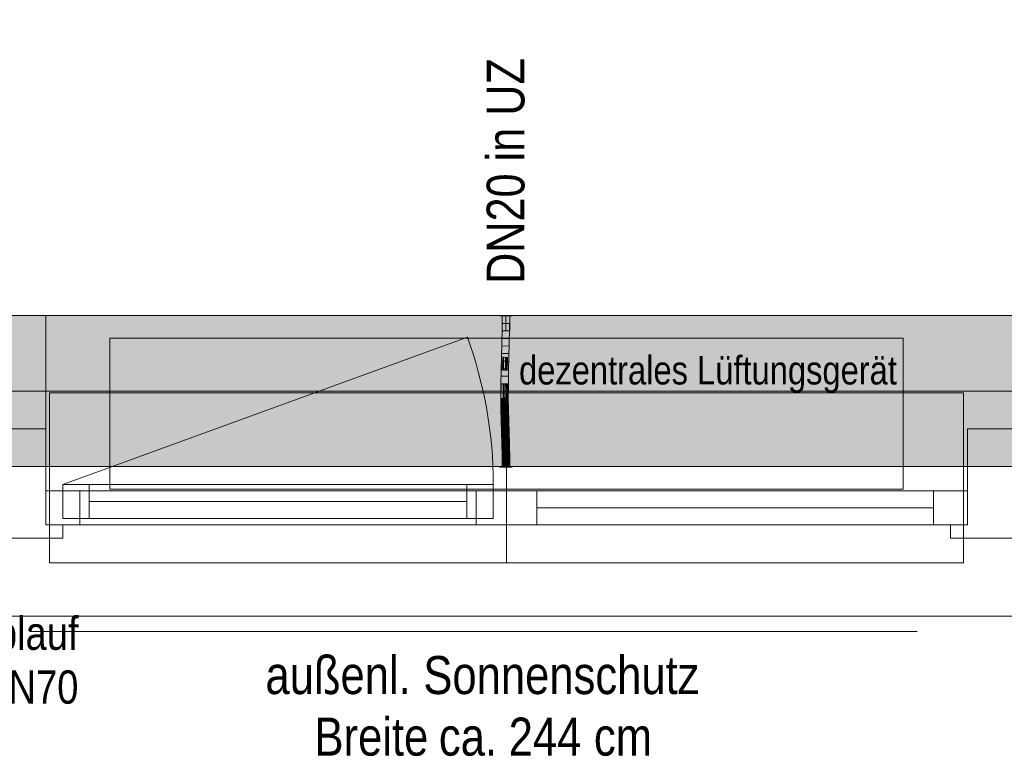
# Model space of a CAD drawing. Extents: x -620 to 300, y 62 to 1112.
# Tile 38 of 88: x -121 to -68, y 590 to 629. Entities that reach past the tile are written whole.
import ezdxf
from ezdxf.lldxf.tags import DXFTag

# ---------------------------------------------------------------- set-up
doc = ezdxf.new("R2010")
doc.units = 0
doc.layers.get('0').update_dxf_attribs({"lineweight": 13})
for name, color, linetype, lineweight, true_color in [('30 -33 Aussenwände- 7 Fassade_ Elemente', 7, 'Continuous', 9, 0x00aacc), ('30 -35 Decken- 1 Konstruktion-Träger- Stahlbeton', 7, 'grob-A06G9RP38I', 13, 0x33aa00), ('70 -72 Beschriftung- 1 Beschriftung allgemein', 7, 'Continuous', 9, 0xff6633), ('E_Leerrohr 20', 7, 'Continuous', 13, 0xcc0099), ('E_Leerrohr 20-Shading', 7, 'Continuous', 13, 0xcc0099), ('iwb_Schraffur_Unterzug', 7, 'Continuous', 5, 0xffffcc)]:
    doc.layers.add(name, color=color, linetype=linetype, lineweight=lineweight, true_color=true_color)
doc.layers.add('70 -71 Achsen- 1 Gebäudeachsen', color=7, linetype='STRICHPUNKT2-A06G9RP48I', lineweight=18)
doc.layers.add('Detailelementbeschriftung', color=7, linetype='Continuous', lineweight=9)
doc.styles.get("Standard").update_dxf_attribs({"font": 'ARIALN.TTF'})
tags = doc.linetypes.add('grob-A06G9RP38I', pattern=[14, 3, -8, 3]).pattern_tags.tags
tags[8:9] = [DXFTag(74, 4), DXFTag(75, 0), DXFTag(340, '0'), DXFTag(46, 0.0), DXFTag(50, 0.0), DXFTag(44, 0.0), DXFTag(45, 0.0)]
tags[6:7] = [DXFTag(74, 4), DXFTag(75, 0), DXFTag(340, '0'), DXFTag(46, 0.0), DXFTag(50, 0.0), DXFTag(44, 0.0), DXFTag(45, 0.0)]
tags[4:5] = [DXFTag(74, 4), DXFTag(75, 0), DXFTag(340, '0'), DXFTag(46, 0.0), DXFTag(50, 0.0), DXFTag(44, 0.0), DXFTag(45, 0.0)]
tags = doc.linetypes.add('STRICHPUNKT2', pattern=[12.7, 6.35, -3.175, 0, -3.175]).pattern_tags.tags
tags[10:11] = [DXFTag(74, 4), DXFTag(75, 0), DXFTag(340, '0'), DXFTag(46, 0.0), DXFTag(50, 0.0), DXFTag(44, 0.0), DXFTag(45, 0.0)]
tags[8:9] = [DXFTag(74, 4), DXFTag(75, 0), DXFTag(340, '0'), DXFTag(46, 0.0), DXFTag(50, 0.0), DXFTag(44, 0.0), DXFTag(45, 0.0)]
tags[6:7] = [DXFTag(74, 4), DXFTag(75, 0), DXFTag(340, '0'), DXFTag(46, 0.0), DXFTag(50, 0.0), DXFTag(44, 0.0), DXFTag(45, 0.0)]
tags[4:5] = [DXFTag(74, 4), DXFTag(75, 0), DXFTag(340, '0'), DXFTag(46, 0.0), DXFTag(50, 0.0), DXFTag(44, 0.0), DXFTag(45, 0.0)]
tags = doc.linetypes.add('STRICHPUNKT2-A06G9RP48I', pattern=[12.7, 6.35, -3.175, 0, -3.175]).pattern_tags.tags
tags[10:11] = [DXFTag(74, 4), DXFTag(75, 0), DXFTag(340, '0'), DXFTag(46, 0.0), DXFTag(50, 0.0), DXFTag(44, 0.0), DXFTag(45, 0.0)]
tags[8:9] = [DXFTag(74, 4), DXFTag(75, 0), DXFTag(340, '0'), DXFTag(46, 0.0), DXFTag(50, 0.0), DXFTag(44, 0.0), DXFTag(45, 0.0)]
tags[6:7] = [DXFTag(74, 4), DXFTag(75, 0), DXFTag(340, '0'), DXFTag(46, 0.0), DXFTag(50, 0.0), DXFTag(44, 0.0), DXFTag(45, 0.0)]
tags[4:5] = [DXFTag(74, 4), DXFTag(75, 0), DXFTag(340, '0'), DXFTag(46, 0.0), DXFTag(50, 0.0), DXFTag(44, 0.0), DXFTag(45, 0.0)]

# ---------------------------------------------------------------- blocks, each defined once
blk = doc.blocks.new('Shading-A06G9RLF8I', base_point=(-94.738, 610.71))
at = {"layer": 'E_Leerrohr 20-Shading', "color": 223, "true_color": 0xc67fb4}
for points in [[(-95.019, 613.614), (-95.077, 613.614), (-95.025, 612.891), (-95.084, 612.892)], [(-94.677, 613.614), (-94.736, 613.614), (-94.688, 612.886), (-94.742, 612.887)], [(-94.684, 612.886), (-94.677, 613.614), (-94.688, 612.886)], [(-95.025, 612.891), (-95.084, 612.892), (-95.042, 612.167), (-95.099, 612.169)], [(-95.04, 612.167), (-95.025, 612.891), (-95.042, 612.167)], [(-94.73, 612.886), (-94.742, 612.887), (-94.75, 612.16), (-94.758, 612.161)], [(-94.714, 612.159), (-94.688, 612.886), (-94.75, 612.16), (-94.73, 612.886)], [(-94.699, 612.159), (-94.684, 612.886), (-94.714, 612.159), (-94.688, 612.886)], [(-95.042, 612.167), (-95.099, 612.169), (-95.065, 611.443), (-95.119, 611.444)], [(-95.065, 611.443), (-95.061, 611.443), (-95.042, 612.167), (-95.04, 612.167)], [(-95.061, 611.443), (-95.06, 611.443), (-95.04, 612.167)], [(-94.75, 612.16), (-94.758, 612.161), (-94.775, 611.435), (-94.777, 611.435)], [(-94.775, 611.435), (-94.764, 611.435), (-94.75, 612.16), (-94.738, 612.16)], [(-94.764, 611.435), (-94.748, 611.435), (-94.738, 612.16), (-94.714, 612.159)], [(-94.719, 611.434), (-94.699, 612.159), (-94.748, 611.435), (-94.714, 612.159)], [(-95.138, 610.719), (-95.073, 611.169), (-95.119, 611.444), (-95.065, 611.443)], [(-95.088, 610.718), (-95.083, 610.848), (-95.138, 610.719), (-95.073, 611.169)], [(-95.079, 610.718), (-95.066, 611.217), (-95.088, 610.718)], [(-95.073, 611.169), (-95.083, 610.848), (-95.067, 611.207), (-95.069, 611.153)], [(-95.065, 611.443), (-95.073, 611.169), (-95.061, 611.443), (-95.067, 611.207)], [(-95.069, 611.153), (-95.066, 611.217), (-95.067, 611.207)], [(-95.067, 611.207), (-95.066, 611.217), (-95.061, 611.443), (-95.06, 611.443)], [(-94.796, 610.711), (-94.789, 610.711), (-94.784, 611.174), (-94.782, 610.913)], [(-94.784, 611.174), (-94.782, 610.913), (-94.775, 611.435), (-94.764, 611.435)], [(-94.775, 611.435), (-94.777, 611.435), (-94.784, 611.174)], [(-94.782, 610.913), (-94.78, 610.711), (-94.764, 611.435), (-94.748, 611.435)], [(-94.738, 610.71), (-94.719, 611.434), (-94.78, 610.711), (-94.748, 611.435)], [(-95.088, 610.718), (-95.138, 610.719), (-95.112, 609.991), (-95.151, 609.992)], [(-95.093, 609.991), (-95.079, 610.718), (-95.112, 609.991), (-95.088, 610.718)], [(-94.807, 609.988), (-94.789, 610.711), (-94.81, 609.988), (-94.794, 610.711)], [(-94.794, 610.711), (-94.796, 610.711), (-94.81, 609.988)], [(-94.803, 609.988), (-94.78, 610.711), (-94.807, 609.988), (-94.789, 610.711)], [(-94.802, 609.988), (-94.78, 610.711), (-94.793, 610.316)], [(-94.802, 609.988), (-94.751, 609.987), (-94.78, 610.711), (-94.738, 610.71)], [(-94.789, 610.711), (-94.78, 610.711), (-94.782, 610.913)], [(-95.114, 609.63), (-95.112, 609.991), (-95.153, 609.631), (-95.151, 609.992)], [(-95.096, 609.264), (-95.093, 609.991), (-95.117, 609.264), (-95.112, 609.991)], [(-94.811, 609.625), (-94.81, 609.625), (-94.81, 609.988), (-94.807, 609.988)], [(-94.81, 609.625), (-94.806, 609.625), (-94.807, 609.988), (-94.803, 609.988)], [(-94.806, 609.625), (-94.753, 609.624), (-94.802, 609.988), (-94.751, 609.987)], [(-94.806, 609.625), (-94.802, 609.988), (-94.806, 609.698)], [(-94.802, 609.988), (-94.803, 609.988), (-94.806, 609.698)], [(-94.803, 609.988), (-94.802, 609.988), (-94.793, 610.316)], [(-95.117, 609.264), (-95.114, 609.63), (-95.154, 609.264), (-95.153, 609.631)], [(-94.813, 609.265), (-94.811, 609.625), (-94.812, 609.463)], [(-94.813, 609.265), (-94.809, 609.265), (-94.811, 609.625), (-94.806, 609.625)], [(-94.811, 609.625), (-94.811, 609.625), (-94.812, 609.463)], [(-94.809, 609.265), (-94.754, 609.266), (-94.806, 609.625), (-94.753, 609.624)], [(-95.117, 609.264), (-95.154, 609.264), (-95.103, 608.654), (-95.146, 608.653)], [(-95.088, 608.654), (-95.096, 609.264), (-95.103, 608.654), (-95.117, 609.264)], [(-94.795, 608.659), (-94.809, 609.265), (-94.805, 608.659), (-94.81, 609.265)], [(-94.747, 608.66), (-94.754, 609.266), (-94.795, 608.659), (-94.809, 609.265)], [(-95.103, 608.654), (-95.146, 608.653), (-95.078, 608.044), (-95.132, 608.042)], [(-95.073, 608.044), (-95.088, 608.654), (-95.078, 608.044), (-95.103, 608.654)], [(-94.795, 608.659), (-94.805, 608.659), (-94.77, 608.052), (-94.79, 608.052)], [(-94.732, 608.053), (-94.747, 608.66), (-94.77, 608.052), (-94.795, 608.659)], [(-95.132, 608.042), (-95.11, 607.875), (-95.078, 608.044), (-95.069, 607.875)], [(-95.11, 607.875), (-95.132, 608.042), (-95.127, 607.875)], [(-95.066, 607.806), (-95.073, 608.044), (-95.078, 608.044)], [(-94.761, 607.878), (-94.77, 608.052), (-94.785, 607.877), (-94.79, 608.052)], [(-94.727, 607.878), (-94.732, 608.053), (-94.761, 607.878), (-94.77, 608.052)], [(-95.113, 607.434), (-95.055, 607.435), (-95.127, 607.875), (-95.11, 607.875)], [(-95.055, 607.435), (-95.113, 607.434), (-95.037, 606.827), (-95.096, 606.826)], [(-95.11, 607.875), (-95.055, 607.435), (-95.069, 607.875), (-95.066, 607.806)], [(-94.739, 607.445), (-94.761, 607.878), (-94.772, 607.444), (-94.785, 607.877)], [(-94.739, 607.445), (-94.772, 607.444), (-94.709, 606.836), (-94.755, 606.834)], [(-94.739, 607.445), (-94.714, 607.445), (-94.761, 607.878), (-94.727, 607.878)], [(-94.696, 606.836), (-94.714, 607.445), (-94.709, 606.836), (-94.739, 607.445)], [(-95.037, 606.827), (-95.096, 606.826), (-95.025, 606.22), (-95.083, 606.219)], [(-95.024, 606.22), (-95.037, 606.827), (-95.025, 606.22), (-95.037, 606.827)], [(-94.709, 606.836), (-94.755, 606.834), (-94.686, 606.225), (-94.741, 606.224)], [(-94.683, 606.225), (-94.696, 606.836), (-94.686, 606.225), (-94.709, 606.836)], [(-95.025, 606.22), (-95.083, 606.219), (-95.023, 605.614), (-95.077, 605.614)], [(-95.019, 605.614), (-95.024, 606.22), (-95.023, 605.614), (-95.025, 606.22)], [(-94.677, 605.614), (-94.686, 606.225), (-94.736, 605.614), (-94.741, 606.224)], [(-94.677, 605.614), (-94.683, 606.225), (-94.686, 606.225)]]:
    blk.add_solid(points, dxfattribs=at)
at = {"layer": 'E_Leerrohr 20-Shading', "color": 231, "true_color": 0xe17fc9}
for points in [[(-94.912, 613.614), (-95.019, 613.614), (-94.912, 612.889), (-95.025, 612.891)], [(-94.884, 612.889), (-94.877, 613.614), (-94.912, 612.889), (-94.912, 613.614)], [(-94.877, 613.614), (-94.884, 612.889), (-94.879, 612.889)], [(-94.879, 612.889), (-94.873, 612.889), (-94.877, 613.614)], [(-94.873, 612.889), (-94.742, 612.887), (-94.877, 613.614), (-94.736, 613.614)], [(-94.98, 612.89), (-95.025, 612.891), (-94.977, 612.166), (-95.04, 612.167)], [(-94.917, 612.164), (-94.912, 612.889), (-94.977, 612.166), (-94.98, 612.89)], [(-94.899, 612.164), (-94.884, 612.889), (-94.917, 612.164), (-94.912, 612.889)], [(-94.884, 612.889), (-94.899, 612.164), (-94.894, 612.164)], [(-94.884, 612.164), (-94.879, 612.889), (-94.894, 612.164), (-94.884, 612.889)], [(-94.884, 612.164), (-94.862, 612.163), (-94.879, 612.889), (-94.873, 612.889)], [(-94.862, 612.163), (-94.758, 612.161), (-94.873, 612.889), (-94.742, 612.887)], [(-94.977, 612.166), (-95.04, 612.167), (-94.976, 611.441), (-95.06, 611.443)], [(-94.976, 611.441), (-94.932, 611.439), (-94.977, 612.166), (-94.92, 612.164)], [(-94.932, 611.439), (-94.923, 611.439), (-94.92, 612.164), (-94.917, 612.164)], [(-94.919, 611.439), (-94.899, 612.164), (-94.923, 611.439), (-94.917, 612.164)], [(-94.894, 612.164), (-94.899, 612.164), (-94.907, 611.439), (-94.919, 611.439)], [(-94.889, 611.438), (-94.884, 612.164), (-94.907, 611.439), (-94.894, 612.164)], [(-94.889, 611.438), (-94.848, 611.437), (-94.884, 612.164), (-94.862, 612.163)], [(-94.848, 611.437), (-94.777, 611.435), (-94.862, 612.163), (-94.758, 612.161)], [(-95.066, 611.217), (-95.079, 610.718), (-95.057, 610.717)], [(-95.06, 611.443), (-95.066, 611.217), (-94.976, 611.441), (-94.975, 611.358)], [(-94.975, 611.358), (-95.066, 611.217), (-94.975, 610.859)], [(-95.057, 610.717), (-94.974, 610.715), (-95.066, 611.217), (-94.975, 610.859)], [(-94.976, 611.441), (-94.975, 611.358), (-94.932, 611.439), (-94.932, 611.426)], [(-94.932, 611.426), (-94.975, 611.358), (-94.943, 610.734), (-94.975, 610.859)], [(-94.938, 610.714), (-94.923, 611.439), (-94.943, 610.734), (-94.932, 611.426)], [(-94.923, 611.439), (-94.938, 610.714), (-94.926, 611.175)], [(-94.926, 611.175), (-94.938, 610.714), (-94.923, 611.175), (-94.934, 610.714)], [(-94.934, 610.714), (-94.92, 610.714), (-94.923, 611.175), (-94.912, 611.175)], [(-94.932, 611.426), (-94.923, 611.439), (-94.932, 611.439)], [(-94.926, 611.175), (-94.919, 611.439), (-94.923, 611.439)], [(-94.926, 611.175), (-94.912, 611.175), (-94.919, 611.439), (-94.907, 611.439)], [(-94.92, 610.714), (-94.895, 610.713), (-94.912, 611.175), (-94.891, 611.175)], [(-94.912, 611.175), (-94.891, 611.175), (-94.907, 611.439), (-94.889, 611.438)], [(-94.891, 611.175), (-94.895, 610.713), (-94.843, 611.174), (-94.835, 610.712)], [(-94.889, 611.438), (-94.891, 611.175), (-94.848, 611.437), (-94.843, 611.174)], [(-94.848, 611.437), (-94.843, 611.174), (-94.777, 611.435), (-94.784, 611.174)], [(-94.843, 611.174), (-94.835, 610.712), (-94.784, 611.174), (-94.796, 610.711)], [(-95.057, 610.717), (-95.079, 610.718), (-95.047, 609.991), (-95.093, 609.991)], [(-95.047, 609.991), (-94.97, 609.99), (-95.057, 610.717), (-94.974, 610.715)], [(-94.975, 610.859), (-94.974, 610.715), (-94.943, 610.734), (-94.943, 610.714)], [(-94.974, 610.715), (-94.97, 609.99), (-94.943, 610.714), (-94.951, 609.99)], [(-94.951, 609.99), (-94.938, 610.714), (-94.943, 610.714)], [(-94.934, 610.714), (-94.938, 610.714), (-94.948, 609.99), (-94.951, 609.99)], [(-94.93, 609.989), (-94.92, 610.714), (-94.948, 609.99), (-94.934, 610.714)], [(-94.943, 610.714), (-94.938, 610.714), (-94.943, 610.734)], [(-94.899, 609.989), (-94.895, 610.713), (-94.93, 609.989), (-94.92, 610.714)], [(-94.899, 609.989), (-94.825, 609.988), (-94.895, 610.713), (-94.835, 610.712)], [(-94.835, 610.712), (-94.825, 609.988), (-94.797, 610.711), (-94.818, 609.988)], [(-94.818, 609.988), (-94.81, 609.988), (-94.797, 610.711), (-94.796, 610.711)], [(-95.047, 609.991), (-95.093, 609.991), (-95.045, 609.265), (-95.096, 609.264)], [(-95.047, 609.991), (-95.046, 609.629), (-94.97, 609.99), (-94.966, 609.628)], [(-94.97, 609.99), (-94.966, 609.628), (-94.951, 609.99), (-94.953, 609.628)], [(-94.935, 609.265), (-94.93, 609.989), (-94.953, 609.628), (-94.948, 609.99)], [(-94.948, 609.99), (-94.951, 609.99), (-94.953, 609.628)], [(-94.9, 609.462), (-94.899, 609.989), (-94.933, 609.461), (-94.93, 609.989)], [(-94.899, 609.989), (-94.9, 609.265), (-94.823, 609.369), (-94.825, 609.265)], [(-94.899, 609.989), (-94.823, 609.369), (-94.825, 609.988)], [(-94.818, 609.988), (-94.825, 609.988), (-94.821, 609.885)], [(-94.821, 609.885), (-94.825, 609.988), (-94.824, 609.782)], [(-94.81, 609.988), (-94.818, 609.988), (-94.811, 609.625), (-94.821, 609.885)], [(-95.046, 609.629), (-95.045, 609.265), (-94.966, 609.628), (-94.961, 609.265)], [(-94.962, 609.628), (-94.966, 609.628), (-94.958, 609.265), (-94.961, 609.265)], [(-94.953, 609.628), (-94.962, 609.628), (-94.954, 609.265), (-94.958, 609.265)], [(-94.935, 609.265), (-94.953, 609.628), (-94.954, 609.265)], [(-94.935, 609.265), (-94.9, 609.265), (-94.933, 609.461), (-94.9, 609.462)], [(-94.811, 609.625), (-94.821, 609.885), (-94.823, 609.265), (-94.824, 609.782)], [(-94.811, 609.625), (-94.823, 609.265), (-94.82, 609.265)], [(-94.815, 609.463), (-94.82, 609.265), (-94.812, 609.463), (-94.813, 609.265)], [(-94.811, 609.625), (-94.815, 609.463), (-94.812, 609.463)], [(-95.045, 609.265), (-95.096, 609.264), (-95.05, 608.654), (-95.088, 608.654)], [(-95.05, 608.654), (-94.948, 608.656), (-95.045, 609.265), (-94.961, 609.265)], [(-94.961, 609.265), (-94.948, 608.656), (-94.958, 609.265), (-94.947, 608.656)], [(-94.947, 608.656), (-94.954, 609.265), (-94.958, 609.265)], [(-94.935, 609.265), (-94.954, 609.265), (-94.933, 608.657), (-94.947, 608.656)], [(-94.898, 608.657), (-94.9, 609.265), (-94.933, 608.657), (-94.935, 609.265)], [(-94.825, 609.265), (-94.9, 609.265), (-94.829, 609.137)], [(-94.829, 609.137), (-94.9, 609.265), (-94.841, 608.658), (-94.898, 608.657)], [(-94.824, 609.129), (-94.829, 609.137), (-94.837, 608.658), (-94.841, 608.658)], [(-94.837, 608.658), (-94.828, 608.659), (-94.824, 609.129)], [(-94.823, 609.265), (-94.825, 609.265), (-94.824, 609.129), (-94.829, 609.137)], [(-94.813, 609.265), (-94.824, 609.129), (-94.818, 608.659), (-94.828, 608.659)], [(-94.825, 609.265), (-94.823, 609.265), (-94.823, 609.369)], [(-94.823, 609.265), (-94.824, 609.129), (-94.82, 609.265)], [(-94.824, 609.129), (-94.813, 609.265), (-94.82, 609.265)], [(-94.813, 609.265), (-94.818, 608.659), (-94.805, 608.659)], [(-95.05, 608.654), (-95.088, 608.654), (-95.061, 608.044), (-95.073, 608.044)], [(-95.061, 608.044), (-94.932, 608.048), (-95.05, 608.654), (-94.948, 608.656)], [(-94.932, 608.048), (-94.947, 608.656), (-94.948, 608.656)], [(-94.933, 608.657), (-94.947, 608.656), (-94.928, 608.048), (-94.932, 608.048)], [(-94.893, 608.049), (-94.898, 608.657), (-94.928, 608.048), (-94.933, 608.657)], [(-94.898, 608.657), (-94.893, 608.049), (-94.837, 608.658), (-94.856, 608.05)], [(-94.856, 608.05), (-94.839, 608.05), (-94.837, 608.658), (-94.828, 608.659)], [(-94.828, 608.659), (-94.839, 608.05), (-94.818, 608.659), (-94.824, 608.051)], [(-94.824, 608.051), (-94.79, 608.052), (-94.818, 608.659), (-94.805, 608.659)], [(-95.061, 608.044), (-95.073, 608.044), (-95.066, 607.806)], [(-94.927, 607.877), (-94.932, 608.048), (-95.064, 607.875), (-95.061, 608.044)], [(-94.928, 608.048), (-94.932, 608.048), (-94.927, 607.877)], [(-94.888, 607.44), (-94.893, 608.049), (-94.927, 607.877), (-94.928, 608.048)], [(-94.893, 608.049), (-94.888, 607.44), (-94.856, 608.05), (-94.875, 607.44)], [(-94.875, 607.44), (-94.852, 607.441), (-94.856, 608.05), (-94.839, 608.05)], [(-94.825, 608.004), (-94.839, 608.05), (-94.831, 607.442), (-94.852, 607.441)], [(-94.824, 608.051), (-94.839, 608.05), (-94.825, 608.004)], [(-94.785, 607.877), (-94.825, 608.004), (-94.792, 607.443), (-94.831, 607.442)], [(-94.79, 608.052), (-94.824, 608.051), (-94.785, 607.877), (-94.825, 608.004)], [(-95.066, 607.806), (-94.914, 607.439), (-95.064, 607.875), (-94.927, 607.877)], [(-94.914, 607.439), (-95.066, 607.806), (-95.055, 607.435)], [(-94.914, 607.439), (-95.055, 607.435), (-94.896, 606.831), (-95.037, 606.827)], [(-94.888, 607.44), (-94.927, 607.877), (-94.914, 607.439)], [(-94.888, 607.44), (-94.914, 607.439), (-94.883, 606.831), (-94.896, 606.831)], [(-94.888, 607.44), (-94.885, 607.129), (-94.875, 607.44)], [(-94.885, 607.129), (-94.852, 607.441), (-94.875, 607.44)], [(-94.885, 607.129), (-94.883, 606.831), (-94.852, 607.441), (-94.864, 606.832)], [(-94.831, 607.442), (-94.852, 607.441), (-94.838, 606.832), (-94.864, 606.832)], [(-94.792, 607.443), (-94.831, 607.442), (-94.802, 606.833), (-94.838, 606.832)], [(-94.802, 606.833), (-94.755, 606.834), (-94.792, 607.443), (-94.772, 607.444)], [(-94.792, 607.443), (-94.772, 607.444), (-94.785, 607.877)], [(-95.028, 606.828), (-95.037, 606.827), (-95.024, 606.22)], [(-94.883, 606.222), (-94.896, 606.831), (-95.024, 606.22), (-95.028, 606.828)], [(-94.883, 606.831), (-94.896, 606.831), (-94.879, 606.222), (-94.883, 606.222)], [(-94.879, 606.222), (-94.874, 606.222), (-94.883, 606.831), (-94.864, 606.832)], [(-94.864, 606.832), (-94.874, 606.222), (-94.802, 606.833), (-94.811, 606.223)], [(-94.811, 606.223), (-94.741, 606.224), (-94.802, 606.833), (-94.755, 606.834)], [(-94.883, 606.222), (-95.024, 606.22), (-94.877, 605.614), (-95.019, 605.614)], [(-94.879, 606.222), (-94.883, 606.222), (-94.877, 605.614)], [(-94.877, 605.614), (-94.874, 606.222), (-94.879, 606.222)], [(-94.874, 606.222), (-94.877, 605.614), (-94.811, 606.223), (-94.819, 605.614)], [(-94.819, 605.614), (-94.736, 605.614), (-94.811, 606.223), (-94.741, 606.224)]]:
    blk.add_solid(points, dxfattribs=at)
blk = doc.blocks.new('Shading-A06G9RLH8I', base_point=(-94.677, 606.402))
at = {"layer": 'E_Leerrohr 20-Shading', "color": 213, "true_color": 0xd67fc0}
for points in [[(-94.877, 606.402), (-95.077, 606.402), (-94.877, 605.614), (-95.077, 605.614)], [(-94.677, 606.402), (-94.877, 606.402), (-94.677, 605.614), (-94.877, 605.614)], [(-94.877, 605.614), (-95.207, 605.614), (-94.877, 605.602), (-95.207, 605.602)], [(-94.547, 605.614), (-94.877, 605.614), (-94.547, 605.602), (-94.877, 605.602)]]:
    blk.add_solid(points, dxfattribs=at)
blk = doc.blocks.new('Shading-A06G9RLJ8I', base_point=(-94.877, 612.826))
at = {"layer": 'E_Leerrohr 20-Shading', "color": 213, "true_color": 0xd67fc0}
for points in [[(-95.207, 613.614), (-94.877, 613.614), (-95.207, 613.626), (-94.877, 613.626)], [(-95.077, 612.826), (-94.877, 612.826), (-95.077, 613.614), (-94.877, 613.614)], [(-94.877, 613.614), (-94.547, 613.614), (-94.877, 613.626), (-94.547, 613.626)], [(-94.877, 612.826), (-94.677, 612.826), (-94.877, 613.614), (-94.677, 613.614)]]:
    blk.add_solid(points, dxfattribs=at)
blk = doc.blocks.new('Referenz-A06G9RP68I')
at = {"layer": '30 -33 Aussenwände- 7 Fassade_ Elemente', "color": 0, "linetype": 'Continuous', "lineweight": -2, "ltscale": 0.13}
for p, q in [((-121.647, 613.634), (-119.247, 613.634)), ((-121.647, 613.634), (34.353, 613.634)), ((-119.247, 613.634), (-119.247, 607.634)), ((-119.247, 607.634), (-121.647, 607.634)), ((-119.247, 602.534), (-119.247, 607.634)), ((-70.447, 607.634), (-68.047, 607.634)), ((-70.447, 602.534), (-70.447, 607.634)), ((-119.247, 602.534), (-119.247, 604.334)), ((-119.247, 602.534), (-119.247, 604.334)), ((-119.247, 604.334), (-117.447, 604.334)), ((-119.247, 604.334), (-94.847, 604.334)), ((-118.347, 604.684), (-95.547, 604.684)), ((-118.347, 604.684), (-116.947, 604.684)), ((-118.347, 602.884), (-118.347, 604.684)), ((-118.347, 602.884), (-118.347, 604.684)), ((-117.447, 604.334), (-117.447, 602.534)), ((-116.947, 604.684), (-116.947, 602.884)), ((-96.947, 602.884), (-96.947, 604.684)), ((-96.947, 604.684), (-95.547, 604.684)), ((-96.447, 604.334), (-94.847, 604.334)), ((-96.447, 602.534), (-96.447, 604.334)), ((-95.547, 604.684), (-95.547, 602.884)), ((-95.547, 604.684), (-95.547, 602.884)), ((-94.847, 604.334), (-70.447, 604.334)), ((-94.847, 604.334), (-94.847, 602.534)), ((-94.847, 604.334), (-94.847, 602.534)), ((-94.847, 604.334), (-93.247, 604.334)), ((-93.247, 604.334), (-93.247, 602.534)), ((-72.247, 604.334), (-70.447, 604.334)), ((-72.247, 602.534), (-72.247, 604.334)), ((-70.447, 604.334), (-70.447, 602.534)), ((-70.447, 604.334), (-70.447, 602.534)), ((-96.947, 603.784), (-116.947, 603.784)), ((-93.247, 603.434), (-72.247, 603.434)), ((-95.547, 602.884), (-118.347, 602.884)), ((-116.947, 602.884), (-118.347, 602.884)), ((-95.547, 602.884), (-96.947, 602.884)), ((-94.847, 602.534), (-119.247, 602.534)), ((-117.447, 602.534), (-119.247, 602.534)), ((-118.347, 602.534), (-119.247, 602.534)), ((-118.347, 601.834), (-118.347, 602.534)), ((-94.847, 602.534), (-96.447, 602.534)), ((-70.447, 602.534), (-94.847, 602.534)), ((-93.247, 602.534), (-94.847, 602.534)), ((-70.447, 602.534), (-72.247, 602.534)), ((-71.347, 601.834), (-71.347, 602.534)), ((-71.347, 602.534), (-70.447, 602.534)), ((-121.647, 601.834), (-118.347, 601.834)), ((-67.147, 601.834), (-71.347, 601.834)), ((37.453, 597.694), (-124.747, 597.694))]:
    blk.add_line(p, q, dxfattribs=at)
at = {"layer": '30 -33 Aussenwände- 7 Fassade_ Elemente', "color": 0, "linetype": 'grob-A06G9RP38I', "lineweight": -2, "ltscale": 0.13}
for p, q in [((-118.347, 604.684), (-96.922, 612.482)), ((-115.847, 612.434), (-73.847, 612.434)), ((-115.847, 604.434), (-115.847, 612.434)), ((-73.847, 612.434), (-73.847, 604.434)), ((-73.847, 604.434), (-115.847, 604.434))]:
    blk.add_line(p, q, dxfattribs=at)
at = {"layer": '30 -33 Aussenwände- 7 Fassade_ Elemente', "color": 0, "lineweight": -2}
for p, q in [((-94.847, 609.534), (-119.047, 609.534)), ((-119.047, 609.534), (-119.047, 604.334)), ((-94.847, 604.334), (-94.847, 609.534)), ((-70.647, 609.534), (-94.847, 609.534)), ((-70.647, 604.334), (-70.647, 609.534)), ((-119.047, 604.334), (-119.047, 602.534)), ((-117.447, 604.334), (-119.047, 604.334)), ((-118.347, 604.684), (-118.347, 602.884)), ((-118.347, 604.684), (-116.947, 604.684)), ((-117.447, 602.534), (-117.447, 604.334)), ((-116.947, 604.684), (-116.947, 602.884)), ((-116.947, 604.684), (-96.947, 604.684)), ((-96.947, 602.884), (-96.947, 604.684)), ((-96.947, 604.684), (-95.547, 604.684)), ((-96.447, 602.534), (-96.447, 604.334)), ((-96.447, 604.334), (-94.847, 604.334)), ((-95.547, 604.684), (-95.547, 602.884)), ((-94.847, 604.334), (-94.847, 602.534)), ((-93.247, 604.334), (-94.847, 604.334)), ((-93.247, 604.334), (-93.247, 602.534)), ((-93.247, 604.334), (-72.247, 604.334)), ((-72.247, 604.334), (-72.247, 602.534)), ((-72.247, 604.334), (-70.647, 604.334)), ((-70.647, 604.334), (-70.647, 602.534)), ((-96.947, 603.784), (-116.947, 603.784)), ((-93.247, 603.434), (-72.247, 603.434)), ((-116.947, 602.884), (-118.347, 602.884)), ((-96.947, 602.884), (-116.947, 602.884)), ((-95.547, 602.884), (-96.947, 602.884)), ((-119.047, 602.534), (-117.447, 602.534)), ((-119.047, 600.534), (-119.047, 602.534)), ((-96.447, 602.534), (-117.447, 602.534)), ((-94.847, 602.534), (-96.447, 602.534)), ((-94.847, 602.534), (-93.247, 602.534)), ((-94.847, 602.534), (-94.847, 600.534)), ((-72.247, 602.534), (-93.247, 602.534)), ((-70.647, 602.534), (-72.247, 602.534)), ((-70.647, 602.534), (-70.647, 600.534)), ((-94.847, 600.534), (-119.047, 600.534)), ((-70.647, 600.534), (-94.847, 600.534))]:
    blk.add_line(p, q, dxfattribs=at)
at = {"layer": '30 -33 Aussenwände- 7 Fassade_ Elemente', "color": 0, "linetype": 'grob-A06G9RP38I', "lineweight": -2, "ltscale": 0.13}
blk.add_ellipse((-118.347, 604.684), major_axis=(22.8, 0), ratio=1, start_param=0, end_param=0.349066, dxfattribs=at)
at = {"layer": '30 -35 Decken- 1 Konstruktion-Träger- Stahlbeton', "color": 0, "lineweight": -2}
for p, q in [((-452.147, 613.634), (34.853, 613.634)), ((-452.147, 605.634), (34.853, 605.634))]:
    blk.add_line(p, q, dxfattribs=at)
at = {"layer": '70 -71 Achsen- 1 Gebäudeachsen', "color": 0, "linetype": 'STRICHPUNKT2-A06G9RP48I', "lineweight": -2, "ltscale": 0.13}
blk.add_line((-539.606, 609.614), (75.885, 609.614), dxfattribs=at)
at = {"layer": '70 -72 Beschriftung- 1 Beschriftung allgemein', "color": 0, "linetype": 'Continuous', "lineweight": -2, "ltscale": 0.13}
blk.add_line((-120.103, 596.888), (-73.103, 596.888), dxfattribs=at)
at = {"layer": '30 -33 Aussenwände- 7 Fassade_ Elemente', "color": 0, "linetype": 'Continuous', "lineweight": -2, "ltscale": 0.13, "insert": (-94.184, 611.487), "char_height": 1.51033, "attachment_point": 1}
blk.add_mtext('{\\fArial Narrow;dezentrales Lüftungsgerät}', dxfattribs=at)
at = {"layer": '70 -72 Beschriftung- 1 Beschriftung allgemein', "color": 0, "linetype": 'Continuous', "lineweight": -2, "ltscale": 0.13, "attachment_point": 1}
for s, insert, char_height in [('{\\fArial Narrow;Notablauf}', (-126.147, 597.678), 1.76205), ('{\\fArial Narrow;außenl.}', (-107.612, 595.588), 2.01377), ('{\\fArial Narrow;Sonnenschutz}', (-99.251, 595.588), 2.01377), ('{\\fArial Narrow;DN70}', (-122.673, 594.827), 1.76205), ('{\\fArial Narrow;Breite}', (-105.015, 592.326), 2.01377), ('{\\fArial Narrow;244}', (-94.734, 592.326), 2.01377), ('{\\fArial Narrow;ca.}', (-98.429, 592.326), 2.01377), ('{\\fArial Narrow;cm}', (-90.219, 592.326), 2.01377)]:
    blk.add_mtext(s, dxfattribs=dict(at, insert=insert, char_height=char_height))
blk = doc.blocks.new('Referenz-A06G9RP88I')
at = {"layer": 'iwb_Schraffur_Unterzug', "linetype": 'Continuous', "ltscale": 0.13}
for points in [[(-539.606, 613.614), (75.885, 613.614), (75.885, 609.463)], [(-539.606, 613.614), (75.885, 609.463), (-539.606, 611.96)], [(-539.606, 611.96), (75.885, 609.463), (75.885, 605.614)], [(-539.606, 611.96), (75.885, 605.614), (-539.606, 605.614)]]:
    blk.add_solid(points, dxfattribs=at)
blk = doc.blocks.new('Enddeckel-A06G9RYK8I')
at = {"color": 0, "linetype": 'ByBlock', "lineweight": -2, "ltscale": 0.13}
for p, q in [((-95.077, 606.402), (-95.077, 605.614)), ((-94.96, 606.402), (-95.077, 606.402)), ((-94.795, 606.402), (-94.96, 606.402)), ((-94.677, 606.402), (-94.795, 606.402)), ((-94.677, 605.614), (-94.677, 606.402)), ((-95.207, 605.614), (-95.207, 605.602)), ((-95.014, 605.614), (-95.207, 605.614)), ((-95.014, 605.602), (-95.207, 605.602)), ((-94.96, 605.614), (-95.077, 605.614)), ((-94.741, 605.614), (-95.014, 605.614)), ((-94.741, 605.602), (-95.014, 605.602)), ((-94.795, 605.614), (-94.96, 605.614)), ((-94.677, 605.614), (-94.795, 605.614)), ((-94.547, 605.614), (-94.741, 605.614)), ((-94.547, 605.602), (-94.741, 605.602)), ((-94.547, 605.602), (-94.547, 605.614))]:
    blk.add_line(p, q, dxfattribs=at)
at = {"color": 0, "linetype": 'STRICHPUNKT2', "lineweight": 5, "ltscale": 0.13}
blk.add_line((-94.877, 605.614), (-94.877, 606.402), dxfattribs=at)
blk = doc.blocks.new('Flexrohr-A06G9RYM8I')
at = {"color": 0, "linetype": 'ByBlock', "lineweight": -2, "ltscale": 0.13}
for p, q in [((-95.077, 613.614), (-95.084, 612.892)), ((-95.077, 613.614), (-94.677, 613.614)), ((-95.069, 613.215), (-94.693, 613.212)), ((-94.677, 613.614), (-94.684, 612.886)), ((-95.084, 612.892), (-95.099, 612.169)), ((-95.073, 612.817), (-94.697, 612.811)), ((-94.684, 612.886), (-94.699, 612.159)), ((-95.099, 612.169), (-95.119, 611.444)), ((-95.082, 612.418), (-94.706, 612.41)), ((-94.699, 612.159), (-94.719, 611.434)), ((-95.102, 611.619), (-94.726, 611.609)), ((-95.091, 612.019), (-94.715, 612.009)), ((-95.119, 611.444), (-95.138, 610.719)), ((-95.112, 611.219), (-94.737, 611.209)), ((-94.719, 611.434), (-94.738, 610.71)), ((-95.138, 610.719), (-95.151, 609.992)), ((-95.123, 610.819), (-94.747, 610.81)), ((-94.738, 610.71), (-94.751, 609.987)), ((-95.151, 609.992), (-95.154, 609.264)), ((-95.139, 610.017), (-94.763, 610.012)), ((-95.131, 610.418), (-94.755, 610.411)), ((-94.751, 609.987), (-94.754, 609.266)), ((-95.141, 609.615), (-94.765, 609.614)), ((-95.154, 609.264), (-95.146, 608.653)), ((-95.142, 609.214), (-94.766, 609.215)), ((-94.754, 609.266), (-94.747, 608.66)), ((-95.146, 608.653), (-95.132, 608.042)), ((-95.137, 608.812), (-94.761, 608.817)), ((-95.129, 608.41), (-94.753, 608.419)), ((-94.747, 608.66), (-94.732, 608.053)), ((-95.132, 608.042), (-95.113, 607.434)), ((-95.119, 608.01), (-94.743, 608.02)), ((-94.732, 608.053), (-94.714, 607.445)), ((-95.113, 607.434), (-95.096, 606.826)), ((-95.107, 607.61), (-94.731, 607.62)), ((-94.714, 607.445), (-94.696, 606.836)), ((-95.095, 607.21), (-94.719, 607.22)), ((-95.096, 606.826), (-95.083, 606.219)), ((-95.084, 606.811), (-94.708, 606.82)), ((-95.075, 606.412), (-94.699, 606.419)), ((-94.696, 606.836), (-94.683, 606.225)), ((-95.083, 606.219), (-95.077, 605.614)), ((-95.069, 606.013), (-94.693, 606.017)), ((-94.683, 606.225), (-94.677, 605.614)), ((-95.077, 605.614), (-94.677, 605.614)), ((-95.065, 605.615), (-94.689, 605.615))]:
    blk.add_line(p, q, dxfattribs=at)
blk = doc.blocks.new('Einzeiliger Text-A06G9RZE8I')
at = {"color": 0, "lineweight": -2, "insert": (-95.897, 615.302), "char_height": 2, "attachment_point": 1, "rotation": 90}
blk.add_mtext('{\\fArial Narrow;DN20 in UZ}', dxfattribs=at)
blk = doc.blocks.new('Enddeckel-A06G9RZG8I')
at = {"color": 0, "linetype": 'ByBlock', "lineweight": -2, "ltscale": 0.13}
for p, q in [((-95.207, 613.626), (-95.207, 613.614)), ((-95.207, 613.626), (-95.014, 613.626)), ((-95.207, 613.614), (-95.014, 613.614)), ((-95.077, 613.614), (-95.077, 612.826)), ((-95.077, 613.614), (-94.96, 613.614)), ((-95.014, 613.626), (-94.741, 613.626)), ((-95.014, 613.614), (-94.741, 613.614)), ((-94.96, 613.614), (-94.795, 613.614)), ((-94.795, 613.614), (-94.677, 613.614)), ((-94.741, 613.626), (-94.547, 613.626)), ((-94.741, 613.614), (-94.547, 613.614)), ((-94.677, 612.826), (-94.677, 613.614)), ((-94.547, 613.614), (-94.547, 613.626)), ((-95.077, 612.826), (-94.96, 612.826)), ((-94.96, 612.826), (-94.795, 612.826)), ((-94.795, 612.826), (-94.677, 612.826))]:
    blk.add_line(p, q, dxfattribs=at)
at = {"color": 0, "linetype": 'STRICHPUNKT2', "lineweight": 5, "ltscale": 0.13}
blk.add_line((-94.877, 613.614), (-94.877, 612.826), dxfattribs=at)

msp = doc.modelspace()

# ---------------------------------------------------------------- block references
at = {"color": 8, "lineweight": 13, "ltscale": 0.13, "true_color": 0x808080}
msp.add_blockref('Referenz-A06G9RP68I', (0, 0), dxfattribs=at)
at = {"color": 8, "lineweight": 25, "ltscale": 0.25, "true_color": 0x808080}
msp.add_blockref('Referenz-A06G9RP88I', (0, 0), dxfattribs=at)
at = {"layer": 'Detailelementbeschriftung', "ltscale": 0.13}
msp.add_blockref('Einzeiliger Text-A06G9RZE8I', (0, 0), dxfattribs=at)
at = {"layer": 'E_Leerrohr 20'}
for name, p in [('Shading-A06G9RLJ8I', (-94.877, 612.826)), ('Shading-A06G9RLF8I', (-94.738, 610.71)), ('Shading-A06G9RLH8I', (-94.677, 606.402))]:
    msp.add_blockref(name, p, dxfattribs=at)
at = {"layer": 'E_Leerrohr 20', "ltscale": 0.13}
for name in ['Enddeckel-A06G9RZG8I', 'Flexrohr-A06G9RYM8I', 'Enddeckel-A06G9RYK8I']:
    msp.add_blockref(name, (0, 0), dxfattribs=at)

doc.saveas('drawing.dxf')
